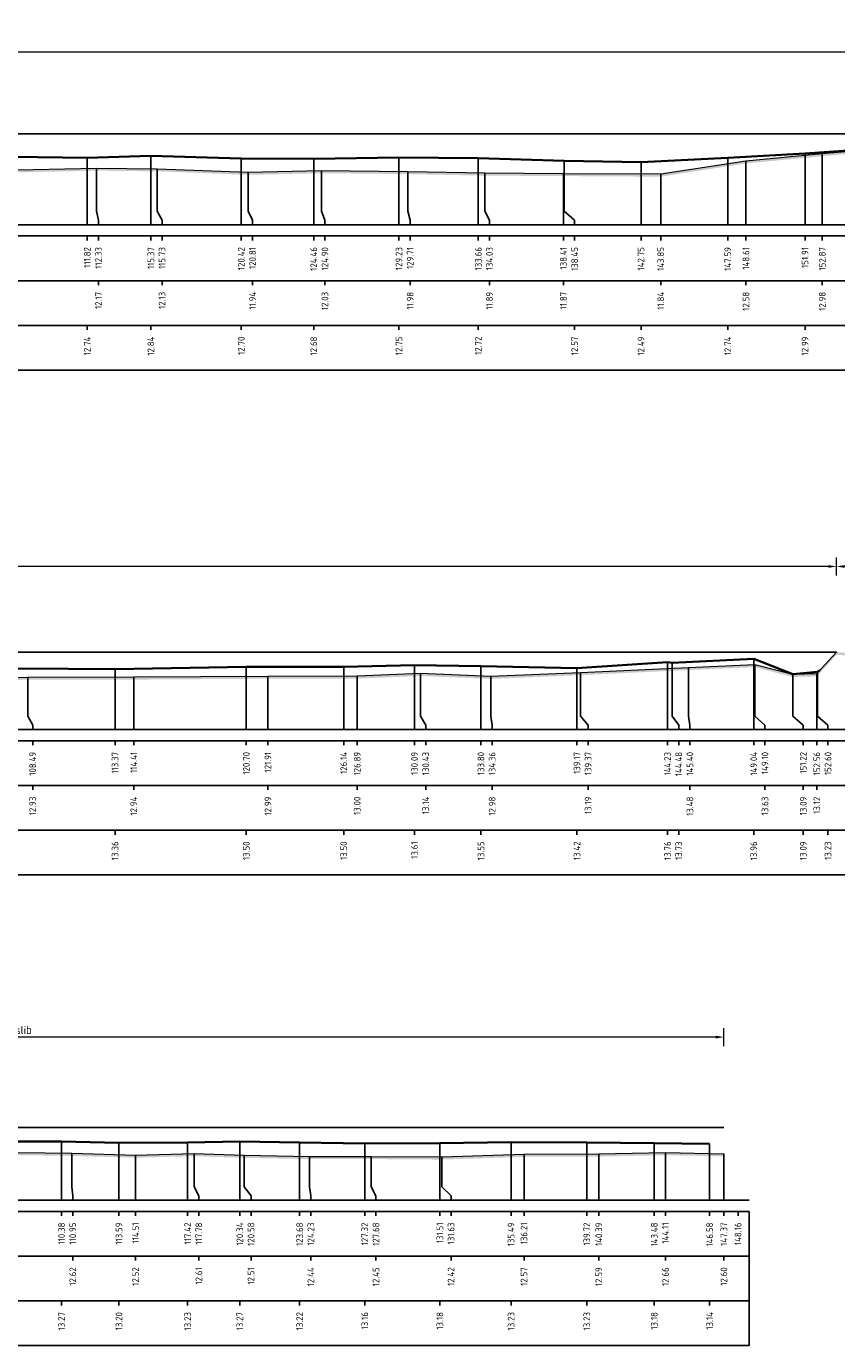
# Model space of a CAD drawing. Header units: metres. Extents: x 197882 to 206172, y 361908 to 364395.
# Tile 35 of 50: x 205892 to 205938, y 364071 to 364144. Entities that reach past the tile are written whole.
import ezdxf
from ezdxf.enums import TextEntityAlignment as Align

# ---------------------------------------------------------------- set-up
doc = ezdxf.new("R2010")
doc.units = ezdxf.units.M
doc.header["$PDMODE"] = 35
doc.header["$PDSIZE"] = 0.075
for name, color, linetype, lineweight in [('X-ME-AL-PROFIEL_BOVENKANT SLIB-GD', 42, 'Continuous', 35), ('X-ME-AL-PROFIEL_HUIDIG MAAIVELD-GD', 252, 'Continuous', 0), ('X-XX-AL-DETAIL1-M', 7, 'Continuous', 18)]:
    doc.layers.add(name, color=color, linetype=linetype, lineweight=lineweight)
doc.layers.add('X-ME-AL-PROFIEL_WATERLIJN-GD', color=150, linetype='Continuous')
doc.layers.add('X-ME-AL-PROFIELRASTER-S', color=7, linetype='Continuous')
doc.styles.add('NLCS-ISO-ANNOTATIEF-T18', font='NLCS-ISO.ttf', dxfattribs={"height": 1.8})
doc.styles.add('NLCS-ISO-ANNOTATIVE-T18', font='NLCS-ISO.ttf', dxfattribs={"height": 1.8})
doc.dimstyles.new('NLCS-ANNOTATIEF-T18-PIJL_L2_H0', dxfattribs={"dimtxt": 2.5, "dimasz": 1.8, "dimexe": 2, "dimexo": 2, "dimgap": 0.7, "dimtad": 1, "dimzin": 0, "dimdsep": 46, "dimtxsty": 'NLCS-ISO-ANNOTATIEF-T18', "dimcen": 0, "dimdle": 2, "dimclrd": 256, "dimclre": 256, "dimclrt": 10, "dimaunit": 2, "dimadec": 0, "dimazin": 0, "dimtfac": 1, "dimtdec": 3, "dimtofl": 0, "dimtmove": 0, "dimatfit": 3, "dimfxl": 2, "dimfxlon": 1, "dimtfillclr": 256, "dimtolj": 1, "dimtzin": 0, "dimlwd": -1, "dimlwe": -1, "dimarcsym": 0})

# ---------------------------------------------------------------- blocks, each defined once
blk = doc.blocks.new('SAL-PROFIELRASTER_BALK_EIND1-D')
at = {"color": 0, "linetype": 'ByBlock', "lineweight": -2}
blk.add_line((1, -12.5), (1, -2.5), dxfattribs=at)
at = {"color": 0, "linetype": 'ByBlock', "lineweight": -2, "flags": 128}
for points in [[(0, 0), (1, 0)], [(0, -2.5), (1, -2.5)], [(0, -12.5), (1, -12.5)]]:
    blk.add_lwpolyline(points, dxfattribs=at)
blk = doc.blocks.new('SAL-PROFIELRASTER_BALK_EIND2-D')
at = {"color": 0, "linetype": 'ByBlock', "lineweight": -2}
for p, q in [((1, -2.5), (1, -12.5)), ((1, -12.5), (0, -12.5))]:
    blk.add_line(p, q, dxfattribs=at)
blk = doc.blocks.new('SAL-PROFIELRASTER_BALK_DATA-D')
at = {"color": 0, "linetype": 'ByBlock', "lineweight": -2}
blk.add_lwpolyline([(0, -3.5), (0, -2.5)], dxfattribs=at)
at = {"color": 0, "linetype": 'ByBlock', "lineweight": -2, "style": 'NLCS-ISO-ANNOTATIVE-T18'}
blk.add_attdef('GETAL', text='', height=1.5, rotation=90, dxfattribs=at).set_placement((0.75, -5), align=Align.RIGHT)
blk = doc.blocks.new('SAL-PROFIELRASTER_AANHAAL-D')
at = {"color": 9, "linetype": 'ByBlock', "lineweight": -2, "flags": 128}
blk.add_lwpolyline([(0, 1), (0, 0)], dxfattribs=at)
blk = doc.blocks.new('SAL-PROFIELRASTER_AANHAAL_STAGGER-D')
at = {"color": 9, "linetype": 'ByBlock', "lineweight": -2, "flags": 128}
for points in [[(0, 0), (0, -0.25)], [(0, -0.25), (1, -0.75)], [(1, -0.75), (1, -1)]]:
    blk.add_lwpolyline(points, dxfattribs=at)
blk = doc.blocks.new('*D57')
at = {"layer": 'Defpoints', "color": 0, "transparency": 16777216}
for p in [(205812.145, 364114.165), (205937.526, 364109.38), (205812.145, 364105.056)]:
    blk.add_point(p, dxfattribs=at)
at = {"layer": 'X-XX-AL-DETAIL1-M', "transparency": 16777216}
for p, q in [((205812.145, 364113.665), (205812.145, 364114.665)), ((205937.526, 364113.665), (205937.526, 364114.665)), ((205937.076, 364114.165), (205812.595, 364114.165))]:
    blk.add_line(p, q, dxfattribs=at)
for points in [[(205812.595, 364114.24), (205812.595, 364114.09), (205812.145, 364114.165)], [(205937.076, 364114.24), (205937.076, 364114.09), (205937.526, 364114.165)]]:
    blk.add_solid(points, dxfattribs=at)
at = {"layer": 'X-XX-AL-DETAIL1-M', "color": 10, "transparency": 16777216, "insert": (205874.835, 364114.565), "char_height": 0.45, "attachment_point": 5, "style": 'NLCS-ISO-ANNOTATIEF-T18'}
blk.add_mtext('\\A1;Waterbodem met slib', dxfattribs=at)
blk = doc.blocks.new('*D58')
at = {"layer": 'Defpoints', "color": 0, "transparency": 16777216}
for p in [(205937.526, 364114.165), (205937.526, 364109.38), (206019.628, 364105.806)]:
    blk.add_point(p, dxfattribs=at)
at = {"layer": 'X-XX-AL-DETAIL1-M', "transparency": 16777216}
for p, q in [((205937.526, 364113.665), (205937.526, 364114.665)), ((206019.628, 364113.665), (206019.628, 364114.665)), ((206019.178, 364114.165), (205937.976, 364114.165))]:
    blk.add_line(p, q, dxfattribs=at)
for points in [[(205937.976, 364114.24), (205937.976, 364114.09), (205937.526, 364114.165)], [(206019.178, 364114.24), (206019.178, 364114.09), (206019.628, 364114.165)]]:
    blk.add_solid(points, dxfattribs=at)
at = {"layer": 'X-XX-AL-DETAIL1-M', "color": 10, "transparency": 16777216, "insert": (205978.577, 364114.565), "char_height": 0.45, "attachment_point": 5, "style": 'NLCS-ISO-ANNOTATIEF-T18'}
blk.add_mtext('\\A1;Gras', dxfattribs=at)
blk = doc.blocks.new('*D81')
at = {"layer": 'Defpoints', "color": 0, "transparency": 16777216}
for p in [(205816.411, 364142.891), (205816.411, 364138.328), (205953.452, 364138.328)]:
    blk.add_point(p, dxfattribs=at)
at = {"layer": 'X-XX-AL-DETAIL1-M', "transparency": 16777216}
for p, q in [((205816.411, 364142.391), (205816.411, 364143.391)), ((205953.002, 364142.891), (205816.861, 364142.891)), ((205953.452, 364142.391), (205953.452, 364143.391))]:
    blk.add_line(p, q, dxfattribs=at)
for points in [[(205816.861, 364142.966), (205816.861, 364142.816), (205816.411, 364142.891)], [(205953.002, 364142.966), (205953.002, 364142.816), (205953.452, 364142.891)]]:
    blk.add_solid(points, dxfattribs=at)
at = {"layer": 'X-XX-AL-DETAIL1-M', "color": 10, "transparency": 16777216, "insert": (205884.931, 364143.291), "char_height": 0.45, "attachment_point": 5, "style": 'NLCS-ISO-ANNOTATIEF-T18'}
blk.add_mtext('\\A1;Waterbodem met slib', dxfattribs=at)
blk = doc.blocks.new('*D86')
at = {"layer": 'Defpoints', "color": 0, "transparency": 16777216}
for p in [(205848.295, 364087.874), (205848.295, 364082.682), (205931.232, 364078.765)]:
    blk.add_point(p, dxfattribs=at)
at = {"layer": 'X-XX-AL-DETAIL1-M', "transparency": 16777216}
for p, q in [((205848.295, 364087.374), (205848.295, 364088.374)), ((205931.232, 364087.374), (205931.232, 364088.374)), ((205930.782, 364087.874), (205848.745, 364087.874))]:
    blk.add_line(p, q, dxfattribs=at)
for points in [[(205848.745, 364087.949), (205848.745, 364087.799), (205848.295, 364087.874)], [(205930.782, 364087.949), (205930.782, 364087.799), (205931.232, 364087.874)]]:
    blk.add_solid(points, dxfattribs=at)
at = {"layer": 'X-XX-AL-DETAIL1-M', "color": 10, "transparency": 16777216, "insert": (205889.763, 364088.274), "char_height": 0.45, "attachment_point": 5, "style": 'NLCS-ISO-ANNOTATIEF-T18'}
blk.add_mtext('\\A1;Waterbodem met slib', dxfattribs=at)

msp = doc.modelspace()

# ---------------------------------------------------------------- hatches: boundary and pattern name
at = {"layer": 'X-ME-AL-PROFIEL_HUIDIG MAAIVELD-GD'}
h = msp.add_hatch(dxfattribs=at)
h.set_pattern_fill('AGR-MAAIVELD', color=256, scale=0.05, pattern_type=2)
h.set_pattern_definition([(45, (-14.5062, 136.6852), (-0.25000007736, 0.25000007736), []), (45, (-14.5419, 136.72093), (0, 0.50000015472), [0.3535535, -0.3535535]), (45, (-14.57763, 136.75664), (0, 0.50000015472), [0.3535535, -0.3535535]), (45, (-14.61384, 136.79286), (0, 0.50000015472), [0.3535535, -0.3535535]), (45, (-14.64906, 136.82807), (0, 0.50000015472), [0.3535535, -0.3535535]), (45, (-14.68477, 136.8638), (0, 0.50000015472), [0.3535535, -0.3535535]), (45, (-14.7205, 136.8995), (0, 0.50000015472), [0.3535535, -0.3535535]), (315, (-14.5062, 136.6852), (0.25000007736, 0.25000007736), []), (315, (-14.4705, 136.72093), (0.50000015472, -1e-16), [0.3535535, -0.3535535]), (315, (-14.43477, 136.75664), (0.50000015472, -1e-16), [0.3535535, -0.3535535]), (315, (-14.39856, 136.79286), (0.50000015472, -1e-16), [0.3535535, -0.3535535]), (315, (-14.36334, 136.82807), (0.50000015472, -1e-16), [0.3535535, -0.3535535]), (315, (-14.32763, 136.8638), (0.50000015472, -1e-16), [0.3535535, -0.3535535]), (315, (-14.2919, 136.8995), (0.50000015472, -1e-16), [0.3535535, -0.3535535])])
h.paths.add_polyline_path([(205961.782, 364139.916), (205961.782, 364139.766), (205960.128, 364139.399), (205958.165, 364139.19), (205956.819, 364138.821), (205955.04, 364138.597), (205953.913, 364138.366), (205953.756, 364138.233), (205952.711, 364138.044), (205950.235, 364137.942), (205947.445, 364137.914), (205945.074, 364137.726), (205940.861, 364137.439), (205936.728, 364137.084), (205932.466, 364136.683), (205927.707, 364135.942), (205922.272, 364135.976), (205917.884, 364135.999), (205913.572, 364136.085), (205908.758, 364136.138), (205904.668, 364136.042), (205899.586, 364136.239), (205896.188, 364136.276), (205890.878, 364136.161), (205883.688, 364136.301), (205880.568, 364136.49), (205872.086, 364136.436), (205865.317, 364136.747), (205859.025, 364136.471), (205855.154, 364136.601), (205849.947, 364136.439), (205844.759, 364136.499), (205839.971, 364136.479), (205834.18, 364136.663), (205829.069, 364136.949), (205824.736, 364137.188), (205821.931, 364137.685), (205819.702, 364137.797), (205817.648, 364138.045), (205816.411, 364138.178), (205816.269, 364138.221), (205815.327, 364138.441), (205815.139, 364138.762), (205814.709, 364138.948), (205813.523, 364139.196), (205811.415, 364139.275), (205809.482, 364139.339), (205806.901, 364139.378), (205804.365, 364139.44), (205802.289, 364139.556), (205799.43, 364139.601), (205796.83, 364139.493), (205794.339, 364139.504), (205792.254, 364139.38), (205790.426, 364139.336), (205788.038, 364139.308), (205786.013, 364139.283), (205783.859, 364139.277), (205783.859, 364139.427), (205786.013, 364139.433), (205788.038, 364139.458), (205790.426, 364139.486), (205792.254, 364139.53), (205794.339, 364139.654), (205796.83, 364139.643), (205799.43, 364139.751), (205802.289, 364139.706), (205804.365, 364139.59), (205806.901, 364139.528), (205809.482, 364139.489), (205811.415, 364139.425), (205813.523, 364139.346), (205814.709, 364139.098), (205815.139, 364138.912), (205815.327, 364138.591), (205816.269, 364138.371), (205816.411, 364138.328), (205817.648, 364138.195), (205819.702, 364137.947), (205821.931, 364137.835), (205824.736, 364137.338), (205829.069, 364137.099), (205834.18, 364136.813), (205839.971, 364136.629), (205844.759, 364136.649), (205849.947, 364136.589), (205855.154, 364136.751), (205859.025, 364136.621), (205865.317, 364136.897), (205872.086, 364136.586), (205880.568, 364136.64), (205883.688, 364136.451), (205890.878, 364136.311), (205896.188, 364136.426), (205899.586, 364136.389), (205904.668, 364136.192), (205908.758, 364136.288), (205913.572, 364136.235), (205917.884, 364136.149), (205922.272, 364136.126), (205927.707, 364136.092), (205932.466, 364136.833), (205936.728, 364137.234), (205940.861, 364137.589), (205945.074, 364137.876), (205947.445, 364138.064), (205950.235, 364138.092), (205952.711, 364138.194), (205953.756, 364138.383), (205953.913, 364138.516), (205955.04, 364138.747), (205956.819, 364138.971), (205958.165, 364139.34), (205960.128, 364139.549)])
h = msp.add_hatch(dxfattribs=at)
h.set_pattern_fill('AGR-MAAIVELD', color=256, scale=0.05, pattern_type=2)
h.set_pattern_definition([(45, (-12.59725, 158.37664), (-0.25000007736, 0.25000007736), []), (45, (-12.63297, 158.41236), (0, 0.50000015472), [0.3535535, -0.3535535]), (45, (-12.6687, 158.44807), (0, 0.50000015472), [0.3535535, -0.3535535]), (45, (-12.7049, 158.4843), (0, 0.50000015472), [0.3535535, -0.3535535]), (45, (-12.7401, 158.5195), (0, 0.50000015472), [0.3535535, -0.3535535]), (45, (-12.77583, 158.5552), (0, 0.50000015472), [0.3535535, -0.3535535]), (45, (-12.81154, 158.59093), (0, 0.50000015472), [0.3535535, -0.3535535]), (315, (-12.59725, 158.37664), (0.25000007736, 0.25000007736), []), (315, (-12.56154, 158.41236), (0.50000015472, -1e-16), [0.3535535, -0.3535535]), (315, (-12.52583, 158.44807), (0.50000015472, -1e-16), [0.3535535, -0.3535535]), (315, (-12.4896, 158.4843), (0.50000015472, -1e-16), [0.3535535, -0.3535535]), (315, (-12.4544, 158.5195), (0.50000015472, -1e-16), [0.3535535, -0.3535535]), (315, (-12.4187, 158.5552), (0.50000015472, -1e-16), [0.3535535, -0.3535535]), (315, (-12.38297, 158.59093), (0.50000015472, -1e-16), [0.3535535, -0.3535535])])
h.paths.add_polyline_path([(206019.628, 364107.483), (206016.963, 364107.637), (206012.435, 364107.721), (206007.911, 364107.803), (206004.173, 364107.97), (206002.122, 364107.951), (205997.87, 364108.047), (205993.797, 364108.38), (205991.827, 364108.576), (205990.747, 364108.84), (205989.675, 364108.944), (205988.487, 364109.06), (205987.447, 364109.159), (205987.174, 364109.214), (205986.331, 364109.383), (205984.783, 364109.757), (205983.713, 364110.097), (205982.133, 364110.2), (205980.058, 364110.311), (205977.919, 364110.388), (205976.657, 364110.577), (205973.881, 364110.49), (205971.509, 364110.557), (205968.791, 364110.521), (205966.413, 364110.449), (205963.862, 364110.424), (205961.589, 364110.577), (205958.689, 364110.515), (205956.078, 364110.624), (205953.759, 364110.535), (205951.385, 364110.404), (205948.695, 364110.296), (205946.801, 364110.485), (205946.123, 364110.254), (205945.425, 364110.082), (205943.242, 364109.756), (205941.418, 364109.64), (205939.525, 364109.486), (205938.274, 364109.312), (205937.534, 364109.389), (205936.423, 364108.179), (205935.076, 364108.142), (205932.96, 364108.689), (205929.26, 364108.531), (205923.226, 364108.245), (205918.218, 364108.035), (205914.291, 364108.198), (205910.751, 364108.054), (205905.768, 364108.046), (205898.269, 364107.996), (205892.352, 364107.99), (205885.655, 364107.835), (205878.714, 364107.885), (205872.974, 364108.16), (205866.725, 364108.289), (205861.829, 364108.387), (205858.158, 364108.336), (205853.132, 364108.317), (205848.666, 364108.445), (205843.577, 364108.329), (205837.654, 364108.07), (205834.673, 364108.16), (205830.197, 364108.237), (205826.819, 364108.155), (205824.114, 364108.365), (205820.992, 364108.637), (205818.069, 364108.596), (205816.372, 364108.86), (205814.731, 364109.169), (205813.11, 364109.133), (205812.145, 364109.38), (205811.388, 364109.439), (205810.333, 364109.63), (205809.698, 364109.912), (205807.748, 364110.094), (205805.245, 364110.119), (205802.812, 364110.07), (205800.145, 364110.08), (205797.648, 364110.106), (205795.315, 364110.109), (205793.059, 364110.088), (205790.797, 364110.065), (205788.245, 364110.156), (205785.845, 364110.21), (205783.859, 364110.206), (205783.859, 364110.056), (205785.845, 364110.06), (205788.245, 364110.006), (205790.797, 364109.915), (205793.059, 364109.938), (205795.315, 364109.959), (205797.648, 364109.956), (205800.145, 364109.93), (205802.812, 364109.92), (205805.245, 364109.969), (205807.748, 364109.944), (205809.698, 364109.762), (205810.333, 364109.48), (205811.388, 364109.289), (205812.145, 364109.23), (205813.11, 364108.983), (205814.731, 364109.019), (205816.372, 364108.71), (205818.069, 364108.446), (205820.992, 364108.487), (205824.114, 364108.215), (205826.819, 364108.005), (205830.197, 364108.087), (205834.673, 364108.01), (205837.654, 364107.92), (205843.577, 364108.179), (205848.666, 364108.295), (205853.132, 364108.167), (205858.158, 364108.186), (205861.829, 364108.237), (205866.725, 364108.139), (205872.974, 364108.01), (205878.714, 364107.735), (205885.655, 364107.685), (205892.352, 364107.84), (205898.269, 364107.846), (205905.768, 364107.896), (205910.751, 364107.904), (205914.291, 364108.048), (205918.218, 364107.885), (205923.226, 364108.095), (205929.26, 364108.381), (205932.96, 364108.539), (205935.076, 364107.992), (205936.423, 364108.029), (205937.534, 364109.239), (205938.274, 364109.162), (205939.525, 364109.336), (205941.418, 364109.49), (205943.242, 364109.606), (205945.425, 364109.932), (205946.123, 364110.104), (205946.801, 364110.335), (205948.695, 364110.146), (205951.385, 364110.254), (205953.759, 364110.385), (205956.078, 364110.474), (205958.689, 364110.365), (205961.589, 364110.427), (205963.862, 364110.274), (205966.413, 364110.299), (205968.791, 364110.371), (205971.509, 364110.407), (205973.881, 364110.34), (205976.657, 364110.427), (205977.919, 364110.238), (205980.058, 364110.161), (205982.133, 364110.05), (205983.713, 364109.947), (205984.783, 364109.607), (205986.331, 364109.233), (205987.174, 364109.064), (205987.447, 364109.009), (205988.487, 364108.91), (205989.675, 364108.794), (205990.747, 364108.69), (205991.827, 364108.426), (205993.797, 364108.23), (205997.87, 364107.897), (206002.122, 364107.801), (206004.173, 364107.82), (206007.911, 364107.653), (206012.435, 364107.571), (206016.963, 364107.487), (206019.628, 364107.333)])
h = msp.add_hatch(dxfattribs=at)
h.set_pattern_fill('AGR-MAAIVELD', color=256, scale=0.05, pattern_type=2)
h.set_pattern_definition([(45, (-14.869, 183.4052), (-0.25000007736, 0.25000007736), []), (45, (-14.9047, 183.4409), (0, 0.50000015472), [0.3535535, -0.3535535]), (45, (-14.94042, 183.47662), (0, 0.50000015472), [0.3535535, -0.3535535]), (45, (-14.97664, 183.51284), (0, 0.50000015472), [0.3535535, -0.3535535]), (45, (-15.01185, 183.54805), (0, 0.50000015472), [0.3535535, -0.3535535]), (45, (-15.04757, 183.58376), (0, 0.50000015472), [0.3535535, -0.3535535]), (45, (-15.08328, 183.61948), (0, 0.50000015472), [0.3535535, -0.3535535]), (315, (-14.869, 183.4052), (0.25000007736, 0.25000007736), []), (315, (-14.83328, 183.4409), (0.50000015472, -1e-16), [0.3535535, -0.3535535]), (315, (-14.79757, 183.47662), (0.50000015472, -1e-16), [0.3535535, -0.3535535]), (315, (-14.76135, 183.51284), (0.50000015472, -1e-16), [0.3535535, -0.3535535]), (315, (-14.72614, 183.54805), (0.50000015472, -1e-16), [0.3535535, -0.3535535]), (315, (-14.69042, 183.58376), (0.50000015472, -1e-16), [0.3535535, -0.3535535]), (315, (-14.6547, 183.61948), (0.50000015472, -1e-16), [0.3535535, -0.3535535])])
h.paths.add_polyline_path([(205931.232, 364081.361), (205931.232, 364081.211), (205927.966, 364081.276), (205924.245, 364081.201), (205920.07, 364081.186), (205915.486, 364081.033), (205911.537, 364081.062), (205908.09, 364081.059), (205904.435, 364081.129), (205901.637, 364081.223), (205898.37, 364081.137), (205894.805, 364081.238), (205891.822, 364081.281), (205889.258, 364081.392), (205885.224, 364081.304), (205881.706, 364081.356), (205876.684, 364081.489), (205873.607, 364081.479), (205870.11, 364081.473), (205866.723, 364081.454), (205863.416, 364081.501), (205860.706, 364081.537), (205858.1, 364081.607), (205855.849, 364081.598), (205853.742, 364081.725), (205852.404, 364081.734), (205849.675, 364082.359), (205848.295, 364082.532), (205845.939, 364082.569), (205843.75, 364082.583), (205841.389, 364082.6), (205839.445, 364082.622), (205837.328, 364082.545), (205835.151, 364082.629), (205832.977, 364082.578), (205830.851, 364082.604), (205826.947, 364082.55), (205825.174, 364082.483), (205823.633, 364082.421), (205822.216, 364082.28), (205821.507, 364082.267), (205820.608, 364082.433), (205819.854, 364082.293), (205819.142, 364082.673), (205818.506, 364082.964), (205817.503, 364083.105), (205817.071, 364083.484), (205816.117, 364083.882), (205814.494, 364084.082), (205812.825, 364084.364), (205810.82, 364084.343), (205808.309, 364084.29), (205805.907, 364084.317), (205803.581, 364084.301), (205801.226, 364084.305), (205799.034, 364084.415), (205796.957, 364084.366), (205794.701, 364084.397), (205792.372, 364084.282), (205790.042, 364084.305), (205787.986, 364084.311), (205785.995, 364084.33), (205783.859, 364084.317), (205783.859, 364084.467), (205785.995, 364084.48), (205787.986, 364084.461), (205790.042, 364084.455), (205792.372, 364084.432), (205794.701, 364084.547), (205796.957, 364084.516), (205799.034, 364084.565), (205801.226, 364084.455), (205803.581, 364084.451), (205805.907, 364084.467), (205808.309, 364084.44), (205810.82, 364084.493), (205812.825, 364084.514), (205814.494, 364084.232), (205816.117, 364084.032), (205817.071, 364083.634), (205817.503, 364083.255), (205818.506, 364083.114), (205819.142, 364082.823), (205819.854, 364082.443), (205820.608, 364082.583), (205821.507, 364082.417), (205822.216, 364082.43), (205823.633, 364082.571), (205825.174, 364082.633), (205826.947, 364082.7), (205830.851, 364082.754), (205832.977, 364082.728), (205835.151, 364082.779), (205837.328, 364082.695), (205839.445, 364082.772), (205841.389, 364082.75), (205843.75, 364082.733), (205845.939, 364082.719), (205848.295, 364082.682), (205849.675, 364082.509), (205852.404, 364081.884), (205853.742, 364081.875), (205855.849, 364081.748), (205858.1, 364081.757), (205860.706, 364081.687), (205863.416, 364081.651), (205866.723, 364081.604), (205870.11, 364081.623), (205873.607, 364081.629), (205876.684, 364081.639), (205881.706, 364081.506), (205885.224, 364081.454), (205889.258, 364081.542), (205891.822, 364081.431), (205894.805, 364081.388), (205898.37, 364081.287), (205901.637, 364081.373), (205904.435, 364081.279), (205908.09, 364081.209), (205911.537, 364081.212), (205915.486, 364081.183), (205920.07, 364081.336), (205924.245, 364081.351), (205927.966, 364081.426)])

# ---------------------------------------------------------------- linework, layer by layer
at = {"layer": 'X-ME-AL-PROFIEL_BOVENKANT SLIB-GD'}
for points in [[(205844.242, 364137.233), (205849.074, 364137.151), (205854.206, 364137.202), (205858.377, 364137.277), (205864.497, 364137.105), (205871.945, 364137.216), (205879.295, 364137.274), (205883.385, 364137.139), (205890.111, 364137.062), (205895.675, 364137), (205899.226, 364137.1), (205904.279, 364136.955), (205908.322, 364136.933), (205913.085, 364137.01), (205917.515, 364136.978), (205922.313, 364136.826), (205926.606, 364136.747), (205931.452, 364136.995), (205935.769, 364137.245), (205940.861, 364137.589)], [(205842.827, 364108.447), (205848.231, 364108.703), (205852.483, 364108.559), (205856.99, 364108.559), (205860.887, 364108.58), (205865.65, 364108.524), (205872.255, 364108.429), (205877.916, 364108.324), (205884.998, 364108.36), (205891.999, 364108.475), (205897.225, 364108.42), (205904.558, 364108.555), (205910, 364108.558), (205913.951, 364108.661), (205917.663, 364108.601), (205923.026, 364108.476), (205928.085, 364108.814), (205928.338, 364108.787), (205932.902, 364109.015), (205935.083, 364108.142), (205936.455, 364108.287), (205936.594, 364108.365)], [(205891.234, 364082.034), (205894.236, 364082.039), (205897.444, 364081.966), (205901.28, 364081.994), (205904.195, 364082.037), (205907.536, 364081.986), (205911.175, 364081.926), (205915.369, 364081.948), (205919.348, 364081.998), (205923.576, 364081.99), (205927.344, 364081.946), (205930.434, 364081.909)]]:
    msp.add_lwpolyline(points, dxfattribs=at)
at = {"layer": 'X-ME-AL-PROFIEL_HUIDIG MAAIVELD-GD'}
for points in [[(205844.759, 364136.649), (205849.947, 364136.589), (205855.154, 364136.751), (205859.025, 364136.621), (205865.317, 364136.897), (205872.086, 364136.586), (205880.568, 364136.64), (205883.688, 364136.451), (205890.878, 364136.311), (205896.188, 364136.426), (205899.586, 364136.389), (205904.668, 364136.192), (205908.758, 364136.288), (205913.572, 364136.235), (205917.884, 364136.149), (205922.272, 364136.126), (205927.707, 364136.092), (205932.466, 364136.833), (205936.728, 364137.234), (205940.861, 364137.589)], [(205843.577, 364108.329), (205848.666, 364108.445), (205853.132, 364108.317), (205858.158, 364108.336), (205861.829, 364108.387), (205866.725, 364108.289), (205872.974, 364108.16), (205878.714, 364107.885), (205885.655, 364107.835), (205892.352, 364107.99), (205898.269, 364107.996), (205905.768, 364108.046), (205910.751, 364108.054), (205914.291, 364108.198), (205918.218, 364108.035), (205923.226, 364108.245), (205929.26, 364108.531), (205932.96, 364108.689), (205935.076, 364108.142), (205936.423, 364108.179), (205937.534, 364109.389)], [(205891.822, 364081.431), (205894.805, 364081.388), (205898.37, 364081.287), (205901.637, 364081.373), (205904.435, 364081.279), (205908.09, 364081.209), (205911.537, 364081.212), (205915.486, 364081.183), (205920.07, 364081.336), (205924.245, 364081.351), (205927.966, 364081.426), (205931.232, 364081.361)]]:
    msp.add_lwpolyline(points, dxfattribs=at)
at = {"layer": 'X-ME-AL-PROFIEL_WATERLIJN-GD'}
for points in [[(205816.411, 364138.328), (205953.452, 364138.328)], [(205812.145, 364109.38), (205937.526, 364109.38)], [(205819.142, 364082.823), (205931.232, 364082.823)]]:
    msp.add_lwpolyline(points, dxfattribs=at)

# ---------------------------------------------------------------- block references
at = {"layer": 'X-ME-AL-PROFIELRASTER-S'}
for p, yscale in [((205895.675, 364133.257), 3.743), ((205899.226, 364133.257), 3.843), ((205904.279, 364133.257), 3.698), ((205908.322, 364133.257), 3.676), ((205913.085, 364133.257), 3.753), ((205917.515, 364133.257), 3.721), ((205922.313, 364134.257), 2.569000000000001), ((205931.452, 364133.257), 3.738), ((205932.466, 364133.257), 3.576000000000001), ((205935.769, 364133.257), 3.988), ((205936.728, 364133.257), 3.977), ((205896.188, 364134.257), 2.169), ((205899.586, 364134.257), 2.132), ((205904.668, 364134.257), 1.935), ((205908.758, 364134.257), 2.031000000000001), ((205913.572, 364134.257), 1.978), ((205917.884, 364134.257), 1.891999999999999), ((205922.272, 364133.257), 2.869), ((205926.606, 364133.257), 3.49), ((205927.707, 364133.257), 2.835000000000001), ((205928.085, 364105.056), 3.757999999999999), ((205928.338, 364106.056), 2.731), ((205932.902, 364105.056), 3.959), ((205897.225, 364105.056), 3.364000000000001), ((205904.558, 364105.056), 3.499000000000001), ((205905.768, 364105.056), 2.99), ((205910, 364105.056), 3.502000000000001), ((205910.751, 364105.056), 2.997999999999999), ((205913.951, 364105.056), 3.605), ((205914.291, 364106.056), 2.141999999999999), ((205917.663, 364105.056), 3.545), ((205918.218, 364106.056), 1.978999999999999), ((205923.026, 364105.056), 3.42), ((205923.226, 364106.056), 2.189), ((205929.26, 364106.056), 2.475), ((205932.96, 364106.056), 2.632999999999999), ((205935.076, 364106.056), 2.086), ((205936.423, 364105.056), 3.122999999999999), ((205936.455, 364106.056), 2.231), ((205892.352, 364106.056), 1.933999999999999), ((205898.269, 364105.056), 2.94), ((205894.236, 364078.765), 3.273999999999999), ((205897.444, 364078.765), 3.201000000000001), ((205901.28, 364078.765), 3.228999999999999), ((205904.195, 364078.765), 3.272), ((205907.536, 364078.765), 3.221), ((205911.175, 364078.765), 3.161), ((205915.369, 364078.765), 3.183), ((205919.348, 364078.765), 3.233000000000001), ((205923.576, 364078.765), 3.225), ((205927.344, 364078.765), 3.180999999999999), ((205930.434, 364078.765), 3.144), ((205894.805, 364079.765), 1.622999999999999), ((205898.37, 364078.765), 2.522), ((205901.637, 364079.765), 1.608000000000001), ((205904.435, 364079.765), 1.513999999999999), ((205908.09, 364079.765), 1.444000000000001), ((205911.537, 364079.765), 1.446999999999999), ((205915.486, 364079.765), 1.417999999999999), ((205920.07, 364078.765), 2.571), ((205924.245, 364078.765), 2.586), ((205927.966, 364079.765), 1.661), ((205931.232, 364078.765), 2.596)]:
    msp.add_blockref('SAL-PROFIELRASTER_AANHAAL-D', p, dxfattribs=dict(at, yscale=yscale))
for p, xscale, zscale in [((205896.188, 364134.257), 0.111580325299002, 0.111580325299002), ((205899.586, 364134.257), 0.2642577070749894, 0.2642577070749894), ((205904.668, 364134.257), 0.2359504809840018, 0.2359504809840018), ((205908.758, 364134.257), 0.1890597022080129, 0.1890597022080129), ((205913.572, 364134.257), 0.1384801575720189, 0.1384801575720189), ((205917.884, 364134.257), 0.2558933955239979, 0.2558933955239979), ((205922.313, 364134.257), 0.5838894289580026, 0.5838894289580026), ((205892.352, 364106.056), 0.2715675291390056, 0.2715675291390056), ((205914.291, 364106.056), 0.2853915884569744, 0.2853915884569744), ((205918.218, 364106.056), 0.0697317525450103, 0.0697317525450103), ((205923.226, 364106.056), 0.4247157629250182, 0.4247157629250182), ((205928.338, 364106.056), 0.3714403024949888, 0.3714403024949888), ((205929.26, 364106.056), 0.07422589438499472, 0.07422589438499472), ((205932.96, 364106.056), 0.5668107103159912, 0.5668107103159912), ((205935.076, 364106.056), 0.5927202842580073, 0.5927202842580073), ((205936.455, 364106.056), 0.5925411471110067, 0.5925411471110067), ((205894.805, 364079.765), 0.05645441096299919, 0.05645441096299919), ((205901.637, 364079.765), 0.2688204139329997, 0.2688204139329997), ((205904.435, 364079.765), 0.3853643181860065, 0.3853643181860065), ((205908.09, 364079.765), 0.07089953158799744, 0.07089953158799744), ((205911.537, 364079.765), 0.2630236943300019, 0.2630236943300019), ((205915.486, 364079.765), 0.5076303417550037, 0.5076303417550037), ((205927.966, 364079.765), 0.002482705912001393, 0.002482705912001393)]:
    msp.add_blockref('SAL-PROFIELRASTER_AANHAAL_STAGGER-D', p, dxfattribs=dict(at, xscale=xscale, zscale=zscale))
at = {"layer": 'X-ME-AL-PROFIELRASTER-S', "yscale": 0.25}
for name, p, xscale, zscale in [('SAL-PROFIELRASTER_BALK_EIND1-D', (205783.859, 364133.257), 178.5481913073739, 178.5481913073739), ('SAL-PROFIELRASTER_BALK_EIND2-D', (205783.859, 364130.757), 178.5481913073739, 178.5481913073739), ('SAL-PROFIELRASTER_BALK_EIND2-D', (205783.859, 364128.257), 178.5481913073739, 178.5481913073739), ('SAL-PROFIELRASTER_BALK_EIND1-D', (205783.859, 364105.056), 237.532909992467, 237.532909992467), ('SAL-PROFIELRASTER_BALK_EIND2-D', (205783.859, 364102.556), 237.532909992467, 237.532909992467), ('SAL-PROFIELRASTER_BALK_EIND2-D', (205783.859, 364100.056), 237.532909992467, 237.532909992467), ('SAL-PROFIELRASTER_BALK_EIND1-D', (205783.859, 364078.765), 148.7877641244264, 148.7877641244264), ('SAL-PROFIELRASTER_BALK_EIND2-D', (205783.859, 364076.265), 148.7877641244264, 148.7877641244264), ('SAL-PROFIELRASTER_BALK_EIND2-D', (205783.859, 364073.765), 148.7877641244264, 148.7877641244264)]:
    msp.add_blockref(name, p, dxfattribs=dict(at, xscale=xscale, zscale=zscale))
at = {"layer": 'X-ME-AL-PROFIELRASTER-S', "xscale": 0.25, "yscale": 0.25, "zscale": 0.25}
for p, values in [((205895.675, 364133.257), {'GETAL': '111.82'}), ((205896.3, 364133.257), {'GETAL': '112.33'}), ((205899.226, 364133.257), {'GETAL': '115.37'}), ((205899.851, 364133.257), {'GETAL': '115.73'}), ((205904.279, 364133.257), {'GETAL': '120.42'}), ((205904.904, 364133.257), {'GETAL': '120.81'}), ((205908.322, 364133.257), {'GETAL': '124.46'}), ((205908.947, 364133.257), {'GETAL': '124.90'}), ((205913.085, 364133.257), {'GETAL': '129.23'}), ((205913.71, 364133.257), {'GETAL': '129.71'}), ((205917.515, 364133.257), {'GETAL': '133.66'}), ((205918.14, 364133.257), {'GETAL': '134.03'}), ((205922.272, 364133.257), {'GETAL': '138.41'}), ((205922.897, 364133.257), {'GETAL': '138.45'}), ((205926.606, 364133.257), {'GETAL': '142.75'}), ((205927.707, 364133.257), {'GETAL': '143.85'}), ((205931.452, 364133.257), {'GETAL': '147.59'}), ((205932.466, 364133.257), {'GETAL': '148.61'}), ((205935.769, 364133.257), {'GETAL': '151.91'}), ((205936.728, 364133.257), {'GETAL': '152.87'}), ((205896.3, 364130.757), {'GETAL': '12.17'}), ((205899.851, 364130.757), {'GETAL': '12.13'}), ((205904.904, 364130.757), {'GETAL': '11.94'}), ((205908.947, 364130.757), {'GETAL': '12.03'}), ((205913.71, 364130.757), {'GETAL': '11.98'}), ((205918.14, 364130.757), {'GETAL': '11.89'}), ((205922.272, 364130.757), {'GETAL': '11.87'}), ((205927.707, 364130.757), {'GETAL': '11.84'}), ((205932.466, 364130.757), {'GETAL': '12.58'}), ((205936.728, 364130.757), {'GETAL': '12.98'}), ((205895.675, 364128.257), {'GETAL': '12.74'}), ((205899.226, 364128.257), {'GETAL': '12.84'}), ((205904.279, 364128.257), {'GETAL': '12.70'}), ((205908.322, 364128.257), {'GETAL': '12.68'}), ((205913.085, 364128.257), {'GETAL': '12.75'}), ((205917.515, 364128.257), {'GETAL': '12.72'}), ((205922.897, 364128.257), {'GETAL': '12.57'}), ((205926.606, 364128.257), {'GETAL': '12.49'}), ((205931.452, 364128.257), {'GETAL': '12.74'}), ((205935.769, 364128.257), {'GETAL': '12.99'}), ((205892.624, 364105.056), {'GETAL': '108.49'}), ((205897.225, 364105.056), {'GETAL': '113.37'}), ((205898.269, 364105.056), {'GETAL': '114.41'}), ((205904.558, 364105.056), {'GETAL': '120.70'}), ((205905.768, 364105.056), {'GETAL': '121.91'}), ((205910, 364105.056), {'GETAL': '126.14'}), ((205910.751, 364105.056), {'GETAL': '126.89'}), ((205913.951, 364105.056), {'GETAL': '130.09'}), ((205914.576, 364105.056), {'GETAL': '130.43'}), ((205917.663, 364105.056), {'GETAL': '133.80'}), ((205918.288, 364105.056), {'GETAL': '134.36'}), ((205923.026, 364105.056), {'GETAL': '139.17'}), ((205923.651, 364105.056), {'GETAL': '139.37'}), ((205928.085, 364105.056), {'GETAL': '144.23'}), ((205928.71, 364105.056), {'GETAL': '144.48'}), ((205929.335, 364105.056), {'GETAL': '145.40'}), ((205932.902, 364105.056), {'GETAL': '149.04'}), ((205933.527, 364105.056), {'GETAL': '149.10'}), ((205935.669, 364105.056), {'GETAL': '151.22'}), ((205936.423, 364105.056), {'GETAL': '152.56'}), ((205937.048, 364105.056), {'GETAL': '152.60'}), ((205892.624, 364102.556), {'GETAL': '12.93'}), ((205898.269, 364102.556), {'GETAL': '12.94'}), ((205905.768, 364102.556), {'GETAL': '12.99'}), ((205910.751, 364102.556), {'GETAL': '13.00'}), ((205914.576, 364102.556), {'GETAL': '13.14'}), ((205918.288, 364102.556), {'GETAL': '12.98'}), ((205923.651, 364102.556), {'GETAL': '13.19'}), ((205929.335, 364102.556), {'GETAL': '13.48'}), ((205933.527, 364102.556), {'GETAL': '13.63'}), ((205935.669, 364102.556), {'GETAL': '13.09'}), ((205936.423, 364102.556), {'GETAL': '13.12'}), ((205897.225, 364100.056), {'GETAL': '13.36'}), ((205904.558, 364100.056), {'GETAL': '13.50'}), ((205910, 364100.056), {'GETAL': '13.50'}), ((205913.951, 364100.056), {'GETAL': '13.61'}), ((205917.663, 364100.056), {'GETAL': '13.55'}), ((205923.026, 364100.056), {'GETAL': '13.42'}), ((205928.085, 364100.056), {'GETAL': '13.76'}), ((205928.71, 364100.056), {'GETAL': '13.73'}), ((205932.902, 364100.056), {'GETAL': '13.96'}), ((205935.669, 364100.056), {'GETAL': '13.09'}), ((205937.048, 364100.056), {'GETAL': '13.23'}), ((205894.236, 364078.765), {'GETAL': '110.38'}), ((205894.861, 364078.765), {'GETAL': '110.95'}), ((205897.444, 364078.765), {'GETAL': '113.59'}), ((205898.37, 364078.765), {'GETAL': '114.51'}), ((205901.28, 364078.765), {'GETAL': '117.42'}), ((205901.905, 364078.765), {'GETAL': '117.78'}), ((205904.195, 364078.765), {'GETAL': '120.34'}), ((205904.82, 364078.765), {'GETAL': '120.58'}), ((205907.536, 364078.765), {'GETAL': '123.68'}), ((205908.161, 364078.765), {'GETAL': '124.23'}), ((205911.175, 364078.765), {'GETAL': '127.32'}), ((205911.8, 364078.765), {'GETAL': '127.68'}), ((205915.369, 364078.765), {'GETAL': '131.51'}), ((205915.994, 364078.765), {'GETAL': '131.63'}), ((205919.348, 364078.765), {'GETAL': '135.49'}), ((205920.07, 364078.765), {'GETAL': '136.21'}), ((205923.576, 364078.765), {'GETAL': '139.72'}), ((205924.245, 364078.765), {'GETAL': '140.39'}), ((205927.344, 364078.765), {'GETAL': '143.48'}), ((205927.969, 364078.765), {'GETAL': '144.11'}), ((205930.434, 364078.765), {'GETAL': '146.58'}), ((205931.232, 364078.765), {'GETAL': '147.37'}), ((205932.022, 364078.765), {'GETAL': '148.16'}), ((205894.861, 364076.265), {'GETAL': '12.62'}), ((205898.37, 364076.265), {'GETAL': '12.52'}), ((205901.905, 364076.265), {'GETAL': '12.61'}), ((205904.82, 364076.265), {'GETAL': '12.51'}), ((205908.161, 364076.265), {'GETAL': '12.44'}), ((205911.8, 364076.265), {'GETAL': '12.45'}), ((205915.994, 364076.265), {'GETAL': '12.42'}), ((205920.07, 364076.265), {'GETAL': '12.57'}), ((205924.245, 364076.265), {'GETAL': '12.59'}), ((205927.969, 364076.265), {'GETAL': '12.66'}), ((205931.232, 364076.265), {'GETAL': '12.60'}), ((205894.236, 364073.765), {'GETAL': '13.27'}), ((205897.444, 364073.765), {'GETAL': '13.20'}), ((205901.28, 364073.765), {'GETAL': '13.23'}), ((205904.195, 364073.765), {'GETAL': '13.27'}), ((205907.536, 364073.765), {'GETAL': '13.22'}), ((205911.175, 364073.765), {'GETAL': '13.16'}), ((205915.369, 364073.765), {'GETAL': '13.18'}), ((205919.348, 364073.765), {'GETAL': '13.23'}), ((205923.576, 364073.765), {'GETAL': '13.23'}), ((205927.344, 364073.765), {'GETAL': '13.18'}), ((205930.434, 364073.765), {'GETAL': '13.14'})]:
    msp.add_blockref('SAL-PROFIELRASTER_BALK_DATA-D', p, dxfattribs=at).add_auto_attribs(values)

# ---------------------------------------------------------------- dimensions: what is measured, and where the dimension line sits
at = {"layer": 'X-XX-AL-DETAIL1-M'}
for base, p1, p2, text, picture, middle in [((205816.411, 364142.891), (205953.452, 364138.328), (205816.411, 364138.328), 'Waterbodem met slib', '*D81', (205884.931, 364142.891)), ((205812.145, 364114.165), (205937.526, 364109.38), (205812.145, 364105.056), 'Waterbodem met slib', '*D57', (205874.835, 364114.165)), ((205937.526, 364114.165), (206019.628, 364105.806), (205937.526, 364109.38), 'Gras', '*D58', (205978.577, 364114.165)), ((205848.295, 364087.874), (205931.232, 364078.765), (205848.295, 364082.682), 'Waterbodem met slib', '*D86', (205889.763, 364087.874))]:
    dim = msp.add_linear_dim(base=base, p1=p1, p2=p2, text=text, dimstyle='NLCS-ANNOTATIEF-T18-PIJL_L2_H0', dxfattribs=at)
    dim.commit()
    dim.dimension.update_dxf_attribs({"geometry": picture, "text_midpoint": middle, "dimtype": 160})

doc.saveas('drawing.dxf')
